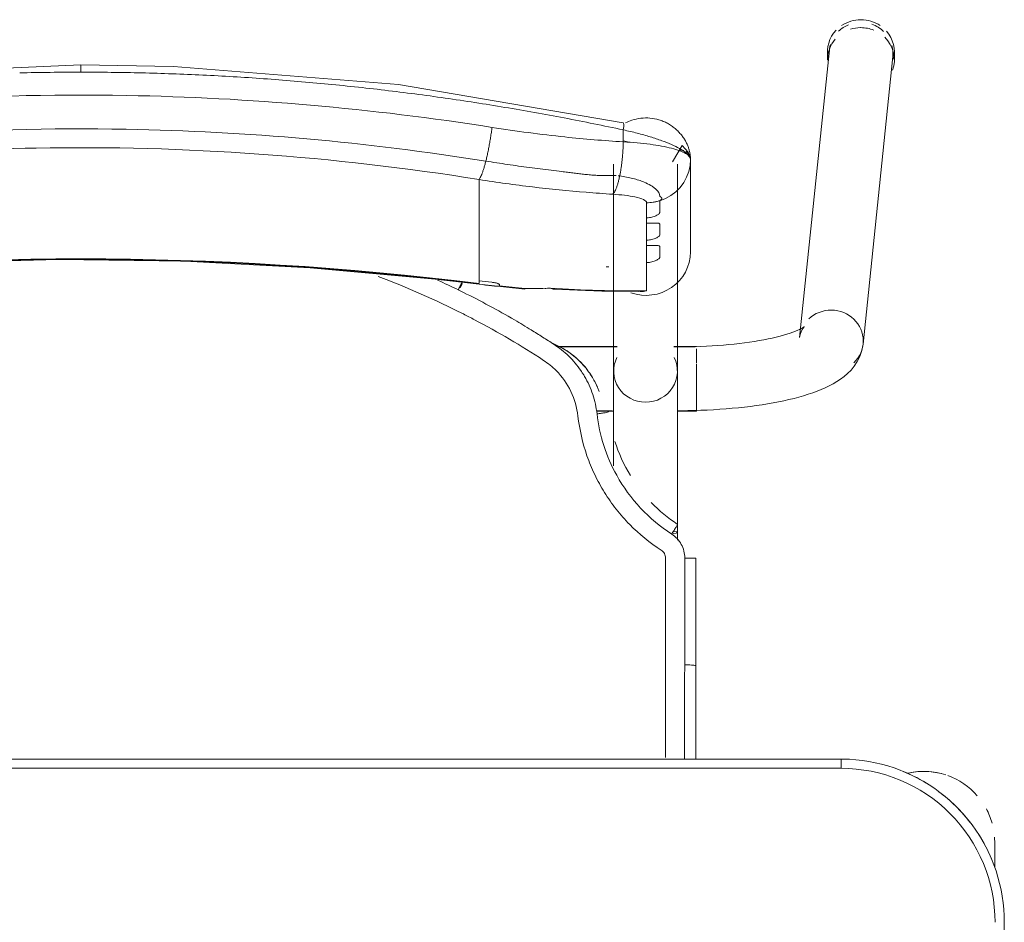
# Model space of a CAD drawing. Header units: metres. Extents: x 3 to 43.5, y -74 to -48.5.
# Tile 83 of 209: x 38.931 to 39.25, y -58.63 to -58.337. Entities that reach past the tile are written whole.
import ezdxf

# ---------------------------------------------------------------- set-up
doc = ezdxf.new("R2010")
doc.units = ezdxf.units.M
doc.layers.add('I-FURN', color=7, linetype='Continuous', lineweight=18)

# ---------------------------------------------------------------- blocks, each defined once
blk = doc.blocks.new('ConjuntoParaAlunoTamanho6 - CJA06_ConjuntoParaAlunoTamanho6-V31-1PAV - FRIGORÍFICA')
at = {"layer": 'I-FURN', "color": 253, "true_color": 0xaaaaaa}
for p, q in [((0.2432124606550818, 0.2952560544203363), (0.2335379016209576, 0.2018170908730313)), ((0.2425404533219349, 0.2945585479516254), (0.2425404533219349, 0.2919703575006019)), ((0.2643023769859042, 0.2919703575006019), (0.2643023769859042, 0.2945585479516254)), ((0.2541278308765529, 0.1996852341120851), (0.2638023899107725, 0.2931241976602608)), ((0.1981000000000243, 0.2296403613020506), (0.1981000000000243, 0.2596939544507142)), ((0.1731500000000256, 0.2581242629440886), (0.1731500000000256, 0.1909687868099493)), ((0.1938500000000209, 0.1909687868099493), (0.1938500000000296, 0.2581242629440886)), ((0.1968477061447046, 0.2539495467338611), (0.1975389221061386, 0.2558006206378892)), ((0.1294314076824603, 0.243802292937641), (0.1294314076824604, 0.2531737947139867)), ((0.1745693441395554, 0.2544094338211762), (0.1751254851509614, 0.254353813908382)), ((0.1958994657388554, 0.2522107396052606), (0.1968476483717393, 0.2539494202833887)), ((0.1947122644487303, 0.2506185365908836), (0.1958994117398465, 0.2522106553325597)), ((0.1294314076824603, 0.2421389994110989), (0.1294314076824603, 0.243802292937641)), ((0.1294314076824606, 0.2421389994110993), (0.1294314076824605, 0.2365253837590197)), ((0.1838599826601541, 0.2390378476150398), (0.1838599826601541, 0.2407252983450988)), ((0.1294314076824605, 0.2365253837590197), (0.1294314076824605, 0.2348620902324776)), ((0.1294314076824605, 0.2348620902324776), (0.1294314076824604, 0.2292484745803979)), ((0.183859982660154, 0.231760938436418), (0.183859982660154, 0.233448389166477)), ((0.1294314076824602, 0.2275851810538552), (0.1294314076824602, 0.2292484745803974)), ((0.1294314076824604, 0.2275851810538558), (0.1294314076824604, 0.2219715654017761)), ((0.1838599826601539, 0.2170112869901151), (0.1838599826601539, 0.2261714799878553)), ((0.1294314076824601, 0.2203082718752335), (0.1294314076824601, 0.2219715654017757)), ((0.1294586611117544, 0.21915246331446), (0.1443419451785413, 0.2175731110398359)), ((0.179439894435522, 0.2168937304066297), (0.1817272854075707, 0.2167811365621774)), ((0.1742864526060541, 0.1989367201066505), (0.1547360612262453, 0.1989367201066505)), ((0.1742893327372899, 0.1987867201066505), (0.154942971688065, 0.1987867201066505)), ((0.1938500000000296, 0.1987867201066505), (0.1927106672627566, 0.1987867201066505)), ((0.2000000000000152, 0.1989367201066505), (0.1927135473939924, 0.1989367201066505)), ((0.1938500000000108, 0.1984502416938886), (0.1938500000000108, 0.1987867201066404)), ((0.1938500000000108, 0.1976441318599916), (0.1938500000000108, 0.1984502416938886)), ((0.200000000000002, 0.1936447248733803), (0.2000000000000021, 0.1981376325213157)), ((0.1938500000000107, 0.1916047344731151), (0.1938500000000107, 0.1936664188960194)), ((0.200000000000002, 0.1857279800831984), (0.200000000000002, 0.1932751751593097)), ((0.1938500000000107, 0.1858191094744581), (0.1938500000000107, 0.1868796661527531)), ((0.1938500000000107, 0.1837095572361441), (0.1938500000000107, 0.1858191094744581)), ((0.200000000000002, 0.17793672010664), (0.200000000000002, 0.1856002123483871)), ((0.1938500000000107, 0.1780867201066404), (0.1938500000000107, 0.1795051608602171)), ((0.1675711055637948, 0.1780867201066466), (0.1726767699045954, 0.1780867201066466)), ((0.1675962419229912, 0.177936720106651), (0.1732320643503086, 0.177936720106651)), ((0.1937679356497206, 0.177936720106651), (0.2000000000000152, 0.177936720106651)), ((0.1938500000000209, 0.1360373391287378), (0.1938500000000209, 0.138573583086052)), ((0.199825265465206, 0.1302070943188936), (0.199824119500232, 0.09530095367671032)), ((0.1998165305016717, 0.06496651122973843), (0.1998241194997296, 0.09530105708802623)), ((0.2470000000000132, 0.06496651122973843), (-0.2469999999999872, 0.06496651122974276)), ((0.2470000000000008, 0.06496651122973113), (-0.2469999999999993, 0.06496651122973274)), ((0.2470000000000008, 0.06496651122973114), (0.2470000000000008, 0.06196651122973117)), ((0.2968749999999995, 0.03797151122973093), (0.2968749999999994, 0.02961464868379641)), ((0.2968749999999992, 0.03299232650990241), (0.2968749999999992, 0.03797151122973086)), ((0.3000000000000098, -0.332033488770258), (0.3000000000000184, 0.01196651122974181))]:
    blk.add_line(p, q, dxfattribs=at)
at = {"layer": 'I-FURN', "color": 253, "true_color": 0xaaaaaa, "flags": 128}
for points in [[(0.0001000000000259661, 0.290399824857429), (-0.07266958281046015, 0.2872143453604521), (-0.1448601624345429, 0.2777017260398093), (-0.1760326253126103, 0.2716064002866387)], [(0.1762326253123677, 0.2716064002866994), (0.1033140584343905, 0.2839819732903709), (0.03017500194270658, 0.2898535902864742), (0.0001000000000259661, 0.290399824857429)], [(0.1762658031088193, 0.2654018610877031), (0.1762658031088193, 0.2663721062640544), (0.1762658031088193, 0.2673423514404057), (0.1762658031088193, 0.268312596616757), (0.1762658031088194, 0.2692828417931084)], [(0.1980999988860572, 0.2597125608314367), (0.1979173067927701, 0.2609157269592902), (0.1973888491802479, 0.26208319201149), (0.195395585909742, 0.2642028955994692), (0.1922691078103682, 0.2589586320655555)], [(0.19753892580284, 0.2558006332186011), (0.1979587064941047, 0.2577280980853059), (0.1981000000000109, 0.2596939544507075)], [(0.1980999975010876, 0.2597116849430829), (0.1980999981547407, 0.2521977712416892), (0.1980999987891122, 0.2446838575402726)], [(0.1981000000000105, 0.2296403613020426), (0.1981000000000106, 0.2371537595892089), (0.1981000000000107, 0.2446671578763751), (0.1981000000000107, 0.2521805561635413), (0.1981000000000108, 0.2596939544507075)], [(0.1917187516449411, 0.2479946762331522), (0.1933094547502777, 0.2492039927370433), (0.1947121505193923, 0.2506184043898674)], [(0.1881000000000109, 0.2462822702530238), (0.1881000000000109, 0.2453180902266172), (0.1881000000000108, 0.2443539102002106), (0.1881000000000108, 0.243389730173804), (0.1881000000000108, 0.2424255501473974)], [(0.1881002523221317, 0.246282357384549), (0.1899707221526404, 0.2470146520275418), (0.1917187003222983, 0.247994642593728)], [(0.1838599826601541, 0.2407252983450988), (0.1838599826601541, 0.241946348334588), (0.1838599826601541, 0.2431673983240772), (0.1838599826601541, 0.2443884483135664), (0.1838599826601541, 0.2456094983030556)], [(0.183859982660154, 0.233448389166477), (0.183859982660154, 0.2348457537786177), (0.183859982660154, 0.2362431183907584), (0.1838599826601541, 0.2376404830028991), (0.1838599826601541, 0.2390378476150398)], [(0.1881000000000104, 0.2386831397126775), (0.1881000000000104, 0.237799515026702), (0.1881000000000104, 0.2369158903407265), (0.1881000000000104, 0.236032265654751), (0.1881000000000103, 0.2351486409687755)], [(0.1838599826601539, 0.2261714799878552), (0.183859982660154, 0.2275688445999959), (0.183859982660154, 0.2289662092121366), (0.183859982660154, 0.2303635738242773), (0.183859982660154, 0.231760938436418)], [(0.1881000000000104, 0.2314062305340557), (0.1881000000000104, 0.2305226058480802), (0.1881000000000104, 0.2296389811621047), (0.1881000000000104, 0.2287553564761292), (0.1881000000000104, 0.2278717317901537)], [(-0.1292586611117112, 0.2191524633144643), (-0.08865069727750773, 0.2234198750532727), (-0.04790057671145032, 0.2260954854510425), (-0.007073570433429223, 0.2271749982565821), (0.03376492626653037, 0.2266566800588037), (0.07454949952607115, 0.2245413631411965), (0.1152148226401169, 0.2208324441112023), (0.1294586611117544, 0.21915246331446)], [(0.1294314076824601, 0.2193726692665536), (0.1294314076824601, 0.2196065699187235), (0.1294314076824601, 0.2198404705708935), (0.1294314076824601, 0.2200743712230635), (0.1294314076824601, 0.2203082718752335)], [(0.1361000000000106, 0.2190117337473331), (0.1361000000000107, 0.2189337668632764), (0.1361000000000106, 0.2188557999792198), (0.1361000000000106, 0.2187778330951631), (0.1361000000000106, 0.2186998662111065)], [(0.153505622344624, 0.2176050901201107), (0.1692793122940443, 0.2168976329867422), (0.181309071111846, 0.2167731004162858)], [(0.1817272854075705, 0.2167811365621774), (0.1827926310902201, 0.2168569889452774), (0.1838599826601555, 0.217011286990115)], [(0.2350704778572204, 0.205361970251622), (0.2350077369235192, 0.2053133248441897), (0.2348200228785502, 0.2051835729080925), (0.2345106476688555, 0.2049931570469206), (0.2340848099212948, 0.2047580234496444), (0.2335484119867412, 0.2044905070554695), (0.2329074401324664, 0.2042001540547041), (0.2321676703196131, 0.2038943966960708), (0.231334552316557, 0.2035790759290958), (0.2304131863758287, 0.2032588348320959), (0.2294083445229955, 0.2029374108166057), (0.2283245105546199, 0.2026178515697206), (0.227165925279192, 0.2023026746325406), (0.2259366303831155, 0.2019939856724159), (0.2246405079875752, 0.2016935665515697), (0.2232813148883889, 0.2014029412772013), (0.2218627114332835, 0.201123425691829), (0.2203882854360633, 0.2008561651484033), (0.2188615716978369, 0.2006021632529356), (0.2172860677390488, 0.200362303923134), (0.2156652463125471, 0.2001373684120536), (0.2140025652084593, 0.1999280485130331), (0.2123014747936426, 0.1997349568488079), (0.2105654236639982, 0.1995586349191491), (0.2087978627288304, 0.1993995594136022), (0.2070022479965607, 0.199258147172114), (0.2051820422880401, 0.1991347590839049), (0.2033407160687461, 0.1990297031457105), (0.2014817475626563, 0.1989432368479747), (0.1996086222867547, 0.1988755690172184), (0.1977248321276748, 0.1988268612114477), (0.1958338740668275, 0.1987972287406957), (0.1939392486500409, 0.1987867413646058), (0.1938500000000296, 0.1987867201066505)], [(0.233537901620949, 0.2018170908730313), (0.2337286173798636, 0.2028696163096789), (0.2340307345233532, 0.203761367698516), (0.2343720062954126, 0.2044473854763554), (0.2346851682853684, 0.2049236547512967), (0.2349211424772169, 0.205211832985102), (0.2350504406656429, 0.2053439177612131), (0.2350704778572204, 0.205361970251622)], [(0.2541278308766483, 0.1996852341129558), (0.2537524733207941, 0.1976222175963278), (0.2531060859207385, 0.1957226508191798), (0.25226146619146, 0.1940331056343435), (0.2512866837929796, 0.1925592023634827), (0.2502318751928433, 0.1912808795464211), (0.2491278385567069, 0.1901677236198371), (0.2479903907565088, 0.1891887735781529), (0.2468256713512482, 0.1883170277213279), (0.2456343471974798, 0.1875306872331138), (0.2444143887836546, 0.186812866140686), (0.2431627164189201, 0.1861507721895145), (0.2418761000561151, 0.1855348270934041), (0.2405516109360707, 0.184957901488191), (0.2391868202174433, 0.1844147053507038), (0.2377798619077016, 0.1839013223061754), (0.2363294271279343, 0.183414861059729), (0.234834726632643, 0.1829531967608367), (0.2332954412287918, 0.182514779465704), (0.2317116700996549, 0.1820984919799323), (0.2300838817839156, 0.1817035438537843), (0.2284128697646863, 0.1813293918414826), (0.2266997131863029, 0.1809756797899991), (0.224945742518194, 0.180642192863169), (0.2231525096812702, 0.180328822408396), (0.2213217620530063, 0.1800355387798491), (0.2194554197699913, 0.1797623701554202), (0.217555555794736, 0.1795093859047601), (0.215624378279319, 0.1792766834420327), (0.2136642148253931, 0.1790643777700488), (0.2116774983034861, 0.1788725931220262), (0.209666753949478, 0.1787014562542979), (0.2076345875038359, 0.1785510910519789), (0.2055836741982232, 0.178421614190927), (0.2035167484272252, 0.1783131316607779), (0.2014365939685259, 0.178225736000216), (0.1993460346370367, 0.1781595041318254), (0.1972479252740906, 0.1781144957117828), (0.1951451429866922, 0.1780907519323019), (0.1938500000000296, 0.1780867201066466)], [(0.1731500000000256, 0.1601508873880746), (0.1731500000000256, 0.1620004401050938), (0.1731500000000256, 0.1638180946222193), (0.1731500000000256, 0.1656009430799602), (0.1731500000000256, 0.1673461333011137), (0.1731500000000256, 0.1690508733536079), (0.1731500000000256, 0.170712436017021), (0.1731500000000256, 0.1723281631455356), (0.1731500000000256, 0.1738954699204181), (0.1731500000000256, 0.1754118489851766), (0.1731500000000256, 0.1768748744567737), (0.1731500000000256, 0.1782822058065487), (0.1731500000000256, 0.1796315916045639), (0.1731500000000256, 0.1809208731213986), (0.1731500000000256, 0.1821479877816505), (0.1731500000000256, 0.1833109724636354), (0.1731500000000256, 0.1844079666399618), (0.1731500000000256, 0.185437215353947), (0.1731500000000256, 0.1863970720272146), (0.1731500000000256, 0.1872860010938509), (0.1731500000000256, 0.188102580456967), (0.1731500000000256, 0.1888455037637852), (0.1731500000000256, 0.1895135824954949), (0.1731500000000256, 0.1901057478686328), (0.1731500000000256, 0.1906210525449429), (0.1731500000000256, 0.1909687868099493)], [(0.1938500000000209, 0.1909687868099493), (0.1938500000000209, 0.1905139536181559), (0.1938500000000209, 0.1899816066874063), (0.1938500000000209, 0.1893725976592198), (0.1938500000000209, 0.1886879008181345), (0.1938500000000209, 0.1879286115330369), (0.1938500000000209, 0.1870959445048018), (0.1938500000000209, 0.1861912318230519), (0.1938500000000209, 0.1852159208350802), (0.1938500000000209, 0.1841715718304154), (0.1938500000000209, 0.1830598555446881), (0.1938500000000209, 0.1818825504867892), (0.1938500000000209, 0.1806415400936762), (0.1938500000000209, 0.1793388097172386), (0.1938500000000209, 0.1779764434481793), (0.1938500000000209, 0.1765566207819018), (0.1938500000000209, 0.1750816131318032), (0.1938500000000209, 0.1735537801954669), (0.1938500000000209, 0.1719755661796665), (0.1938500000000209, 0.1703494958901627), (0.1938500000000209, 0.1686781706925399), (0.1938500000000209, 0.1669642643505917), (0.1938500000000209, 0.1652105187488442), (0.1938500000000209, 0.163419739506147), (0.1938500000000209, 0.1615947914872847), (0.1938500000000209, 0.1597385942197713), (0.1938500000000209, 0.1578541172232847), (0.1938500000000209, 0.155944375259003), (0.1938500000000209, 0.1540124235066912), (0.1938500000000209, 0.1520613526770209), (0.1938500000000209, 0.1500942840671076), (0.1938500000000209, 0.1481143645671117), (0.1938500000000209, 0.1461247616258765), (0.1938500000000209, 0.1441286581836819), (0.1938500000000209, 0.1421292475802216), (0.1938500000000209, 0.1401297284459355), (0.1938500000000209, 0.138573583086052)], [(0.168410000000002, 0.1843247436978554), (0.168410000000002, 0.184339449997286), (0.168410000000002, 0.1843541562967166), (0.168410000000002, 0.1843688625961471), (0.168410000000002, 0.1843835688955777)], [(0.1962270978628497, 0.1302521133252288), (0.19622673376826, 0.126394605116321), (0.1962264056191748, 0.1225375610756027), (0.1962261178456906, 0.1186811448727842), (0.1962258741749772, 0.1148255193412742), (0.1962256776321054, 0.1109708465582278), (0.1962255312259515, 0.1071172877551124), (0.196225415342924, 0.1032650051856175), (0.1962252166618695, 0.0994141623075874), (0.1962252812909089, 0.09556492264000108)], [(0.3000000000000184, 0.01196651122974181), (0.299957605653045, 0.01408594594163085), (0.2998304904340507, 0.01620199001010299), (0.2996188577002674, 0.01831125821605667), (0.299323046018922, 0.02041037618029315), (0.2989435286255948, 0.0224959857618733), (0.2984809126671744, 0.02456475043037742), (0.2979359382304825, 0.02661336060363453), (0.2973094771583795, 0.02863853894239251), (0.2966025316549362, 0.03063704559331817), (0.2958162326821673, 0.0326056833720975), (0.2949518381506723, 0.03454130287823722), (0.2940107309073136, 0.03644080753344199), (0.2929944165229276, 0.03830115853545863), (0.291904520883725, 0.04011937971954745), (0.2907427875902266, 0.04189256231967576), (0.2895110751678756, 0.0436178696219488), (0.2882113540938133, 0.04529254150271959), (0.2868457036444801, 0.04691389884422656), (0.2854163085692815, 0.04847934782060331), (0.2839254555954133, 0.04998638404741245), (0.2823755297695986, 0.05143259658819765), (0.2807690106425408, 0.0528156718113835), (0.2791084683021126, 0.05413339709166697), (0.2773965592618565, 0.05538366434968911), (0.2756360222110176, 0.05656447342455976), (0.2738296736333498, 0.05767393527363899), (0.2719804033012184, 0.05871027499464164), (0.2700911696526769, 0.05967183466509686), (0.2681649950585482, 0.06055707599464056), (0.2662049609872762, 0.0613645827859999), (0.264214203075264, 0.06209306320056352), (0.2621959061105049, 0.06274135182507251), (0.2601532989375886, 0.06330841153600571), (0.2580896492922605, 0.06379333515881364), (0.256008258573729, 0.0641953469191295), (0.2539124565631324, 0.06451380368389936), (0.2518055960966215, 0.06474819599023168), (0.2496910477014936, 0.06489814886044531), (0.2475721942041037, 0.06496342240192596), (0.2470000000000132, 0.06496651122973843)], [(0.2469999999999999, 0.0619665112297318), (0.1234999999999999, 0.0619665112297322), (-1.453485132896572e-16, 0.06196651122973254), (-0.1235000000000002, 0.06196651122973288), (-0.2470000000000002, 0.06196651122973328)], [(-0.2469999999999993, 0.06196651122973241), (-0.1234999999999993, 0.0619665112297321), (7.44471151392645e-16, 0.06196651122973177), (0.1235000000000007, 0.06196651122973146), (0.2470000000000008, 0.06196651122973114)], [(0.2968750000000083, 0.03000167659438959), (0.2968750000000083, 0.030570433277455), (0.2968750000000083, 0.03112383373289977), (0.2968750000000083, 0.03166099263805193), (0.2968750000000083, 0.03218105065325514), (0.2968750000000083, 0.03268317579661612), (0.2968750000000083, 0.03316656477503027), (0.2968750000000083, 0.03363044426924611), (0.2968750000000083, 0.03407407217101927), (0.2968750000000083, 0.0344967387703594), (0.2968750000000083, 0.03489776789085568), (0.2968750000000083, 0.03527651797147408), (0.2968750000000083, 0.03563238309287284), (0.2968750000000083, 0.03596479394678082), (0.2968750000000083, 0.03627321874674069), (0.2968750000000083, 0.03655716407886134), (0.2968750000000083, 0.03681617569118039), (0.2968750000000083, 0.03704983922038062), (0.2968750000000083, 0.03725778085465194), (0.2968750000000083, 0.03743966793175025), (0.2968750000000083, 0.03759520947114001), (0.2968750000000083, 0.03772415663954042), (0.2968750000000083, 0.03782630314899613), (0.2968750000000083, 0.03790148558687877), (0.2968750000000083, 0.03794958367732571), (0.2968750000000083, 0.0379705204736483)]]:
    blk.add_lwpolyline(points, dxfattribs=at)
at = {"layer": 'I-FURN', "color": 253, "true_color": 0xaaaaaa}
for centre, radius, start, end in [((0.2469999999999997, 0.01196651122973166), 0.05000000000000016, 359.9999999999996, 89.9999999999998), ((0.2470000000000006, 0.01196651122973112), 0.05000000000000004, 1.399444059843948e-13, 90.00000000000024), ((0.2470000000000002, 0.01196651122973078), 0.05300000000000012, 57.30006590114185, 67.50000000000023), ((0.2470000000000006, 0.01196651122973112), 0.05300000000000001, 57.3000659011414, 67.49999999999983), ((0.2738749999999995, 0.03797151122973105), 0.02300000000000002, 75.53308433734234, 103.1031885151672), ((0.2738749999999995, 0.03797151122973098), 0.02299999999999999, 71.99999999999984, 102.5792801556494), ((0.2738749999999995, 0.03797151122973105), 0.02299999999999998, 41.01943934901, 70.30682625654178), ((0.2470000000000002, 0.01196651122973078), 0.0530000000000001, 37.84425002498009, 53.14964399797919), ((0.2470000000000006, 0.01196651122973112), 0.05299999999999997, 37.84425002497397, 53.14964399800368), ((0.2738749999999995, 0.03797151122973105), 0.02299999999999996, 15.73052841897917, 28.05060290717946), ((0.2470000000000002, 0.01196651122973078), 0.05300000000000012, 22.50000000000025, 32.69993391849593), ((0.2470000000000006, 0.01196651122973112), 0.053, 22.49999999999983, 32.69993391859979), ((0.2738749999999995, 0.03797151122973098), 0.02300000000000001, 359.9999999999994, 4.009148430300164)]:
    blk.add_arc(centre, radius, start, end, dxfattribs=at)
for centre, major_axis, ratio, start_param, end_param in [((0.2534214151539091, 0.2945585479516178), (0.01088096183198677, 0), 0.9659258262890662, 1.570796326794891, 2.182165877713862), ((0.2534214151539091, 0.2945585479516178), (-0.01088096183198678, 5.623562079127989e-17), 0.9659258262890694, 4.098127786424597, 4.71238898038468), ((0.2534214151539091, 0.2945585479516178), (0.01088096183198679, 0), 0.9659258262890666, 2.404321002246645, 3.312013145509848), ((0.253507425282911, 0.2941901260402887), (-0.01029496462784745, 0.001065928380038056), 0.967158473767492, 5.223080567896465, 5.597592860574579), ((0.2534214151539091, 0.2919703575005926), (0.0108809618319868, 0), 0.9659258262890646, 1.581693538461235, 1.883969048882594), ((0.2534214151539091, 0.2919703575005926), (0.01088096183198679, 0), 0.9659258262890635, 1.176355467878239, 1.570796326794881), ((0.253507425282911, 0.2941901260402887), (-0.01029496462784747, 0.001065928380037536), 0.9671584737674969, 4.026796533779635, 4.467460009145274), ((0.2534214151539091, 0.2945585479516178), (0.0108809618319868, 0), 0.9659258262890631, 6.05827369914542, 6.985955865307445), ((0.2534214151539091, 0.2919703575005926), (0.01088096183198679, 0), 0.9659258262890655, 2.446266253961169, 3.141592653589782), ((0.2534214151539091, 0.2919703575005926), (0.0108809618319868, 0), 0.9659258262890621, 5.959866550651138, 7.06260919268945), ((0.253507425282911, 0.2941901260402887), (-0.01029496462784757, 0.001065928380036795), 0.9671584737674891, 6.102342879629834, 6.38299102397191), ((0.253507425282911, 0.2941901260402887), (-0.01029496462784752, 0.00106592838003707), 0.9671584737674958, 3.141592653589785, 3.502974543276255), ((9.999999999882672e-05, -0.7715866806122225), (1.021100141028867, 0), 0.9781476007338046, 1.44377104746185, 1.697821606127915), ((9.999999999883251e-05, -0.7711708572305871), (1.0208981, 0), 0.9781476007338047, 1.443771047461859, 1.697821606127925), ((0.1837000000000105, 0.2296403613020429), (0.0144, 0), 0.9781476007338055, 4.362104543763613, 6.28318530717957), ((0.1794715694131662, 0.6012766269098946), (0.3849999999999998, 0), 0.9781476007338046, 4.689765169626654, 4.691851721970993), ((0.1794715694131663, 0.6035636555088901), (0.3949999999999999, 0), 0.9781476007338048, 4.585363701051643, 4.595995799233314), ((0.1794715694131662, 0.6022122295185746), (0.3947979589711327, 0), 0.9781476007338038, 4.585363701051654, 4.595935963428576), ((0.1794715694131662, 0.6026280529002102), (0.3949999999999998, 0), 0.9781476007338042, 4.602237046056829, 4.623286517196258), ((0.1452124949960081, 0.227535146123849), (0.0008705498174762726, 0.009962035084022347), 0.01850094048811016, 2.932960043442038, 3.325659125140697), ((0.1794715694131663, 0.6033557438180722), (0.3949999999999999, 0), 0.9781476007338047, 4.644485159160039, 4.723499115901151), ((0.2438328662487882, 0.2007511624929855), (-0.01029496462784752, 0.001065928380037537), 0.9671584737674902, 4.812194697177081, 5.597592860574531), ((0.2438328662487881, 0.2007511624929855), (-0.01029496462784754, 0.001065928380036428), 0.967158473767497, 3.241398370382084, 4.812194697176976), ((0.2438328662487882, 0.2007511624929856), (-0.01029496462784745, 0.001065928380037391), 0.9671584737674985, 2.456000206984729, 3.241398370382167), ((0.1835000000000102, 0.1909687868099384), (0.01035, 0), 0.9781476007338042, 2.686586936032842, 4.712388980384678), ((0.1835000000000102, 0.1909687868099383), (0.01035000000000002, 0), 0.9781476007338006, 4.712388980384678, 6.738191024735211), ((0.1835000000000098, 0.1385735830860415), (0.01034999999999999, 0), 0.06975647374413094, 5.75958653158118, 6.776353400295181)]:
    blk.add_ellipse(centre, major_axis=major_axis, ratio=ratio, start_param=start_param, end_param=end_param, dxfattribs=at)
for points in [[(0.0001000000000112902, 0.2880248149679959), (-0.006508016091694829, 0.288024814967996), (-0.01311637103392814, 0.2879458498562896), (-0.01972184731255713, 0.2877884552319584)], [(0.0001000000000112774, 0.2903571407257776), (0.0001000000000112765, 0.2902912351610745), (0.0001000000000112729, 0.2900051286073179), (0.0001000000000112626, 0.2891558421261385), (0.0001000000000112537, 0.2884139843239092), (0.0001000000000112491, 0.2880248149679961)], [(0.01992242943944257, 0.287788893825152), (0.01331661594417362, 0.287946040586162), (0.006708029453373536, 0.2880248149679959), (0.0001000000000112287, 0.288024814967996)], [(0.03972822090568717, 0.287082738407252), (0.03313130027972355, 0.2873962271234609), (0.026528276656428, 0.2876317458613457), (0.01992248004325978, 0.2877888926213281)], [(0.05949739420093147, 0.285908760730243), (0.05291607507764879, 0.2863777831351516), (0.04632532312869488, 0.2867692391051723), (0.03972846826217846, 0.2870827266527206)], [(0.1183880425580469, 0.2796108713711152), (0.1118923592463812, 0.2805381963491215), (0.1053779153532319, 0.2813908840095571), (0.0988477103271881, 0.2821676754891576)], [(0.1378172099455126, 0.276606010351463), (0.1313620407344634, 0.2776813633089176), (0.1248851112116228, 0.2786833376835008), (0.1183894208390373, 0.2796106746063)], [(0.1571157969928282, 0.2731608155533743), (0.1507070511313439, 0.2743816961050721), (0.1442735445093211, 0.2755304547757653), (0.1378182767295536, 0.2766058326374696)], [(0.1762658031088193, 0.2692828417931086), (0.1699094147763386, 0.2706467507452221), (0.1635252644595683, 0.2719397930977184), (0.1571163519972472, 0.2731607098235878)], [(0.1316375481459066, 0.2591403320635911), (0.1317514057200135, 0.2595920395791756), (0.1319774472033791, 0.2605307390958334), (0.1323069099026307, 0.2620269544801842), (0.1326223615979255, 0.2635911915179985), (0.1329198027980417, 0.2652023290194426), (0.1331950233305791, 0.2668394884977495), (0.1334445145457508, 0.2684805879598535), (0.1335915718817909, 0.2695629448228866), (0.1336597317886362, 0.2700975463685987)], [(0.1762658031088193, 0.2692828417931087), (0.1763289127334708, 0.2696584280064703), (0.1764189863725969, 0.2703746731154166), (0.1764353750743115, 0.2712021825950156), (0.1763587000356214, 0.2714863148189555), (0.1763029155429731, 0.2715564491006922)], [(0.175125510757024, 0.254353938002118), (0.1751984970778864, 0.2547076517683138), (0.175339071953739, 0.2554367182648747), (0.1755320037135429, 0.2565866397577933), (0.1757052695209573, 0.2577841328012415), (0.175857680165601, 0.259019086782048), (0.1759880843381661, 0.2602816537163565), (0.176095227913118, 0.2615619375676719), (0.1761782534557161, 0.2628495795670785), (0.176236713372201, 0.2641342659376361), (0.1762589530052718, 0.2649819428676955), (0.1762658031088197, 0.2654018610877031)], [(0.1981000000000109, 0.2596939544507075), (0.1981000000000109, 0.2603482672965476), (0.1970264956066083, 0.2616503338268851), (0.1923900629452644, 0.2633751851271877), (0.1852348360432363, 0.264697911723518), (0.1793352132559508, 0.265233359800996), (0.1762658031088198, 0.265401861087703)], [(0.1781109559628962, 0.2652801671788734), (0.1775085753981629, 0.2654472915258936), (0.1768999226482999, 0.2656099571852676), (0.1762885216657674, 0.2657672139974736)], [(0.1294314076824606, 0.2531737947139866), (0.1295198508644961, 0.253273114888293), (0.1297044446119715, 0.2535308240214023), (0.1300007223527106, 0.2540876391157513), (0.1303127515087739, 0.2548081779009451), (0.1306367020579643, 0.2556847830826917), (0.1309683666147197, 0.2567044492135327), (0.131303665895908, 0.2578553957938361), (0.1315267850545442, 0.2587009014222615), (0.1316375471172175, 0.2591403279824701)], [(0.1728535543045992, 0.2483980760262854), (0.1729696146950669, 0.2485030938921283), (0.1732027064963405, 0.2487702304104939), (0.1735510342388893, 0.2493354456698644), (0.1738939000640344, 0.250058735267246), (0.174227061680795, 0.2509327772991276), (0.1745466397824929, 0.2519451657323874), (0.1748487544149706, 0.2530845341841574), (0.1750359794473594, 0.2539200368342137), (0.1751255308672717, 0.2543540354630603)], [(0.1838599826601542, 0.2456094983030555), (0.1842192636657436, 0.2456134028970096), (0.1849375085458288, 0.2456477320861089), (0.1860079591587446, 0.2457777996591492), (0.1870655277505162, 0.2459854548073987), (0.1877580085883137, 0.2461749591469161), (0.1881001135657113, 0.246282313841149)], [(0.124341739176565, 0.2095039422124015), (0.115290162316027, 0.2140849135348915), (0.1060704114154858, 0.218143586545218), (0.09665883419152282, 0.2216798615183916)], [(0.1159427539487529, 0.2205001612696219), (0.118208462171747, 0.2194714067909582), (0.120460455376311, 0.2184124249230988), (0.1226981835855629, 0.2173235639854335)], [(0.1226981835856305, 0.2173235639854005), (0.1229127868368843, 0.2177608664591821), (0.1233583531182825, 0.2186550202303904), (0.1237690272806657, 0.2194524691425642), (0.1239499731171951, 0.2197966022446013)], [(0.1239464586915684, 0.2193573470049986), (0.1237666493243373, 0.2189779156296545), (0.1235632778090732, 0.2185567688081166), (0.1233517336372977, 0.2181258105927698)], [(0.1336000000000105, 0.2198095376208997), (0.1337709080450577, 0.2197895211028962), (0.1341016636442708, 0.2197447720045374), (0.1345570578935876, 0.2196652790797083), (0.1349943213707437, 0.2195675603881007), (0.1353772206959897, 0.2194610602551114), (0.1356877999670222, 0.2193475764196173), (0.1359253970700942, 0.219230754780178), (0.1360624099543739, 0.2191208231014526), (0.1360974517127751, 0.2190478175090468), (0.1361000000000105, 0.2190117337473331)], [(0.1361000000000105, 0.2186998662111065), (0.136100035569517, 0.2186828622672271), (0.1360918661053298, 0.2186492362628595), (0.1360665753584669, 0.2186169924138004), (0.1360494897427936, 0.2186013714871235)], [(0.1506432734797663, 0.2178077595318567), (0.1513261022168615, 0.217825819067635), (0.1520019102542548, 0.2178492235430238), (0.15267016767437, 0.2178778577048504)], [(0.1529025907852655, 0.2177601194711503), (0.1533435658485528, 0.2175660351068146), (0.153765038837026, 0.2175504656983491), (0.1541742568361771, 0.2177192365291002)], [(0.1243563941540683, 0.2165087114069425), (0.124080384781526, 0.2166453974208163), (0.1235279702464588, 0.2169178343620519), (0.122974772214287, 0.2171883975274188), (0.1226979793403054, 0.2173232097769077)], [(0.1409843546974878, 0.2075760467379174), (0.1382577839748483, 0.2091620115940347), (0.1327588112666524, 0.2122360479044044), (0.127170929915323, 0.2151169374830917), (0.1243563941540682, 0.2165087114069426)], [(0.127982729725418, 0.2076229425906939), (0.1273791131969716, 0.2079405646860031), (0.1261687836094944, 0.2085716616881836), (0.1249518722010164, 0.2091945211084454), (0.1243417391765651, 0.2095039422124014)], [(0.1503955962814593, 0.1944471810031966), (0.1467277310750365, 0.1968417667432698), (0.139345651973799, 0.2014179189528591), (0.1318066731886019, 0.205611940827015), (0.1279827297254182, 0.2076229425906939)], [(0.1463509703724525, 0.2043213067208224), (0.1454617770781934, 0.2048741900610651), (0.1436780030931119, 0.205969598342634), (0.1418838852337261, 0.2070440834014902), (0.1409843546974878, 0.207576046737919)], [(0.1537794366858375, 0.1996302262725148), (0.152557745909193, 0.2004277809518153), (0.1501008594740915, 0.2020049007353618), (0.1476209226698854, 0.2035451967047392), (0.1463764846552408, 0.2043055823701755)], [(0.1586329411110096, 0.1970969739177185), (0.1570319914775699, 0.1982151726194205), (0.1553072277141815, 0.1991556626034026), (0.1535014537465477, 0.1998979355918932)], [(0.1537415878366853, 0.1997177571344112), (0.1547233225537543, 0.1993071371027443), (0.1557480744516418, 0.1988086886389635), (0.1568013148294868, 0.1981978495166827)], [(0.1624994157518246, 0.1911047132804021), (0.1613359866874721, 0.192802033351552), (0.1586948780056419, 0.1959437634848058), (0.1554966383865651, 0.1985081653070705), (0.1537794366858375, 0.1996302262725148)], [(0.1544771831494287, 0.1911188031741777), (0.1538595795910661, 0.1917419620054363), (0.1525591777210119, 0.1929224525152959), (0.1511359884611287, 0.193963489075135), (0.1503955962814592, 0.1944471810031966)], [(0.1615632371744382, 0.1763592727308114), (0.1612423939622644, 0.179146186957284), (0.1596820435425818, 0.1845386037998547), (0.1564514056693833, 0.1891220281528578), (0.1544771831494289, 0.1911188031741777)], [(0.1637112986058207, 0.1892355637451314), (0.163521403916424, 0.1895535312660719), (0.1631293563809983, 0.1901833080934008), (0.1627133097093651, 0.1907999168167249), (0.1624994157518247, 0.191104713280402)], [(0.1677424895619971, 0.1770639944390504), (0.1674964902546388, 0.1792013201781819), (0.1665590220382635, 0.1834307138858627), (0.164789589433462, 0.1873763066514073), (0.1637112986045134, 0.1892355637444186)], [(0.1650109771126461, 0.1907575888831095), (0.1653668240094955, 0.1902631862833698), (0.1660439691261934, 0.1892504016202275), (0.1669511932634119, 0.1876675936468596), (0.1677473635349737, 0.1860264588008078), (0.16820222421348, 0.1848969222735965), (0.1684100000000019, 0.1843247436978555)], [(0.1714634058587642, 0.1778021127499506), (0.1714682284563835, 0.1777616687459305), (0.1712817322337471, 0.177658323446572), (0.1704566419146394, 0.1774597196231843), (0.1692131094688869, 0.1772481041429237), (0.1682328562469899, 0.1771200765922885), (0.1677424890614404, 0.1770642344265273)], [(0.178597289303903, 0.1570264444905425), (0.176477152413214, 0.1605040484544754), (0.1747809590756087, 0.1642408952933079), (0.1735453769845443, 0.1681181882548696)], [(0.1939136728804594, 0.1411945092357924), (0.1908365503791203, 0.143207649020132), (0.1879501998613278, 0.1455989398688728), (0.1853711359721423, 0.1482650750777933)], [(0.1919863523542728, 0.1380495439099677), (0.1922544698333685, 0.1384598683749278), (0.1927841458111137, 0.1392806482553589), (0.1934388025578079, 0.1403259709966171), (0.1938540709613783, 0.1410265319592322), (0.1939293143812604, 0.1411928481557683), (0.1939136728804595, 0.1411945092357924)], [(0.1962270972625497, 0.1302521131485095), (0.1962244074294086, 0.1310361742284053), (0.196036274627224, 0.1325521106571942), (0.1951915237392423, 0.1347279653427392), (0.1938272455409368, 0.1366302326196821), (0.1926490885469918, 0.137618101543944), (0.1919863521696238, 0.1380501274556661)], [(0.1900014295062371, 0.1302474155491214), (0.1900004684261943, 0.1305019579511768), (0.1899391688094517, 0.1309935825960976), (0.1896635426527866, 0.1316979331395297), (0.189220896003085, 0.132311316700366), (0.1888417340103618, 0.132628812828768), (0.1886288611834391, 0.1327672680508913)], [(0.1900013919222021, 0.09555402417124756), (0.190001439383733, 0.09868370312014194), (0.1900013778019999, 0.1048192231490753), (0.1900014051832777, 0.1131431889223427), (0.1900014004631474, 0.1217255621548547), (0.1900014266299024, 0.1274031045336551), (0.190001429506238, 0.1302474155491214)], [(0.1998210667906, 0.1302049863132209), (0.1998445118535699, 0.1302108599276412), (0.1996945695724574, 0.130222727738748), (0.1989137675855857, 0.1302381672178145), (0.1976969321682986, 0.1302488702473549), (0.1967197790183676, 0.1302517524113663), (0.1962270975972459, 0.1302520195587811)], [(0.1998187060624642, 0.1302043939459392), (0.1998185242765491, 0.1272925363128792), (0.1998182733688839, 0.1243806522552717), (0.1998180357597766, 0.1214692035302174)], [(0.1998198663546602, 0.09528842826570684), (0.1998196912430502, 0.1010983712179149), (0.1998194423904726, 0.1127324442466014), (0.199820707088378, 0.1243808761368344), (0.1998210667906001, 0.1302049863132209)], [(0.1998174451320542, 0.1127339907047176), (0.199817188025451, 0.1069128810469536), (0.1998173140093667, 0.1010953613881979), (0.1998174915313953, 0.09528493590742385)], [(0.1962252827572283, 0.0955648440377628), (0.1966195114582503, 0.0955637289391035), (0.197011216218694, 0.09555819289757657), (0.1973810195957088, 0.09554851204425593)], [(0.1973810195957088, 0.09554851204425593), (0.1977508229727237, 0.09553883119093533), (0.1980987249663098, 0.095525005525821), (0.1984075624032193, 0.09550772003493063)], [(0.1998241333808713, 0.09530095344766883), (0.1998241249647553, 0.0952967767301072), (0.1998227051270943, 0.09529260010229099), (0.1998198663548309, 0.09528842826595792)], [(0.1998200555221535, 0.06496652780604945), (0.1998200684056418, 0.075073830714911), (0.1998199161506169, 0.08518111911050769), (0.199819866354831, 0.09528842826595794)], [(0.1998176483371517, 0.07533813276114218), (0.1998176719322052, 0.07188093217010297), (0.1998176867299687, 0.0684237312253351), (0.199817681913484, 0.06496652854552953)]]:
    blk.add_open_spline(points, degree=3, dxfattribs=at)
for points, knots in [([(0.09884629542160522, 0.2821678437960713), (0.09231561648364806, 0.2829446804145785), (0.07922292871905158, 0.284346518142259), (0.06607919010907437, 0.2854396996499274), (0.05949798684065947, 0.2859087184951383)], [-0.5555555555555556, -0.5555555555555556, -0.5555555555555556, -0.5555555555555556, -0.4444444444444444, -0.3333366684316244, -0.3333366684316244, -0.3333366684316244, -0.3333366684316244]), ([(-0.1334597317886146, 0.2700975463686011), (-0.0847039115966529, 0.2777950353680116), (0.005190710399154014, 0.2841531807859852), (0.09465608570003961, 0.2762553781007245), (0.1336597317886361, 0.2700975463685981)], [-1, -1, -1, -1, -0.4444444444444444, 0, 0, 0, 0]), ([(0.176985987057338, 0.2715293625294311), (0.1776537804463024, 0.271873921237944), (0.1792654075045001, 0.2725544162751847), (0.1819571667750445, 0.2731539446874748), (0.1849590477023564, 0.2732031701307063), (0.1874098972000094, 0.2727407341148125), (0.1890477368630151, 0.2721641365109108), (0.1899555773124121, 0.271763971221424), (0.1906190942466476, 0.2714305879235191), (0.1912702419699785, 0.2710585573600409), (0.1921219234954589, 0.2705073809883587), (0.1931349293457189, 0.2697297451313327), (0.1942280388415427, 0.268695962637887), (0.1951608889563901, 0.2676305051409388), (0.1959446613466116, 0.2665608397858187), (0.1966003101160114, 0.2654700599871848), (0.1971213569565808, 0.2643906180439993), (0.1975150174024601, 0.2633435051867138), (0.1977954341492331, 0.2623445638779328), (0.1980407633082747, 0.2610829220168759), (0.1980992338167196, 0.2602308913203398), (0.1980999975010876, 0.2597116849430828)], [0.3275759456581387, 0.3275759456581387, 0.3275759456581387, 0.3275759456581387, 0.375, 0.4375, 0.5, 0.5625, 0.59375, 0.609375, 0.625, 0.640625, 0.65625, 0.6875, 0.71875, 0.75, 0.78125, 0.8125, 0.84375, 0.875, 0.90625, 0.9375, 1, 1, 1, 1]), ([(-0.1314375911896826, 0.2591405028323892), (-0.0834284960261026, 0.2668293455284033), (0.005115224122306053, 0.2731845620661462), (0.09323131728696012, 0.2652914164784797), (0.1316375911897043, 0.2591405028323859)], [-1, -1, -1, -1, -0.4444444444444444, 0, 0, 0, 0]), ([(0.1336597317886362, 0.2700975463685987), (0.1415528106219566, 0.2688514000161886), (0.155777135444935, 0.2669874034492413), (0.1699719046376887, 0.2657985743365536), (0.1762658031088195, 0.2654018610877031)], [-1, -1, -1, -1, -0.4444444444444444, 0, 0, 0, 0]), ([(0.1762658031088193, 0.2692828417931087), (0.1778018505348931, 0.2689533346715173), (0.1808409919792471, 0.2682343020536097), (0.1851045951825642, 0.267035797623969), (0.1888538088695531, 0.2657760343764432), (0.1930172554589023, 0.2641128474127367), (0.1970774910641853, 0.2618686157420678), (0.198099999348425, 0.260342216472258), (0.1980999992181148, 0.2597116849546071)], [0, 0, 0, 0, 0.125, 0.25, 0.375, 0.5, 0.75, 1, 1, 1, 1]), ([(0.1294314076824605, 0.2531737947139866), (0.08224027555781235, 0.260753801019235), (-0.00483574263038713, 0.2670240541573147), (-0.0914775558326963, 0.2592379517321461), (-0.1292314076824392, 0.2531737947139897)], [-1, -1, -1, -1, -0.4444444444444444, 0, 0, 0, 0]), ([(0.1958851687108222, 0.2625658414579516), (0.1956481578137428, 0.2626327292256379), (0.1951721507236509, 0.2627089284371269), (0.194702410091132, 0.262671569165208), (0.1944798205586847, 0.2626293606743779)], [0.3140408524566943, 0.3140408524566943, 0.3140408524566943, 0.3140408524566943, 0.375, 0.4333513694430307, 0.4333513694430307, 0.4333513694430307, 0.4333513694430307]), ([(0.1980999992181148, 0.2597116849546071), (0.1980996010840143, 0.260236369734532), (0.1978717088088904, 0.2610111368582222), (0.1972346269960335, 0.2618287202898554), (0.1968233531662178, 0.2621375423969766), (0.1966025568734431, 0.2622644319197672)], [0, 0, 0, 0, 0.125, 0.1875, 0.25, 0.25, 0.25, 0.25]), ([(0.1316375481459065, 0.2591403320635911), (0.1339949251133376, 0.2587682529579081), (0.1387087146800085, 0.2580511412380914), (0.145774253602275, 0.2570563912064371), (0.1516557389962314, 0.2562947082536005), (0.1557684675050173, 0.2557982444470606), (0.1581167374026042, 0.2555225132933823), (0.1598777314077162, 0.2553247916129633), (0.1616345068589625, 0.2551123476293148), (0.163388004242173, 0.2548905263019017), (0.1651435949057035, 0.2546919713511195), (0.1669065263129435, 0.2545489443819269), (0.1686772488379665, 0.254466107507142), (0.1710430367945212, 0.2544048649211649), (0.1728237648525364, 0.2544237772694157), (0.1740129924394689, 0.2544652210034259)], [0, 0, 0, 0, 0.1666666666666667, 0.3333333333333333, 0.5, 0.5833333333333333, 0.625, 0.6666666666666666, 0.7083333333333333, 0.75, 0.7916666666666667, 0.8333333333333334, 0.875, 0.9166666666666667, 1, 1, 1, 1]), ([(0.1294314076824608, 0.2531737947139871), (0.1352201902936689, 0.2522542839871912), (0.1468102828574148, 0.250642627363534), (0.1612933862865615, 0.2491934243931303), (0.1699656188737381, 0.248576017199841), (0.1728535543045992, 0.2483980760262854)], [0, 0, 0, 0, 0.4, 0.8, 1, 1, 1, 1]), ([(0.175125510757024, 0.254353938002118), (0.176610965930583, 0.2541414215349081), (0.1794849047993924, 0.2535802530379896), (0.1828421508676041, 0.2524625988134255), (0.1848968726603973, 0.2514475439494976), (0.1860769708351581, 0.2506942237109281), (0.1875352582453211, 0.2495319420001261), (0.1881197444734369, 0.2485382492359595), (0.1880995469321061, 0.2477843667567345)], [0, 0, 0, 0, 0.2, 0.4, 0.55, 0.625, 0.7, 1, 1, 1, 1]), ([(0.1728535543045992, 0.2483980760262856), (0.1755507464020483, 0.2482318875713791), (0.1796609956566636, 0.2477478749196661), (0.1831662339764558, 0.2466767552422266), (0.1838599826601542, 0.2459684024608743), (0.1838599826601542, 0.2456094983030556)], [0, 0, 0, 0, 0.4444444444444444, 0.7222222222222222, 1, 1, 1, 1]), ([(0.1880995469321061, 0.2477843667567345), (0.1882111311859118, 0.2477232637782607), (0.1883579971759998, 0.2476272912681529), (0.1884924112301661, 0.2475082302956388), (0.1885590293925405, 0.2474384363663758), (0.1886026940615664, 0.2473847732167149), (0.1886449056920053, 0.2473317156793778), (0.1887018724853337, 0.2472627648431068), (0.1887642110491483, 0.247175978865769), (0.1887960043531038, 0.2470814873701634), (0.1887919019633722, 0.2469975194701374), (0.1887699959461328, 0.2469290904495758), (0.1887312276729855, 0.2468562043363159), (0.188663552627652, 0.246755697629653), (0.1884990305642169, 0.2465703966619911), (0.1882804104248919, 0.2463989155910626), (0.1881002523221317, 0.246282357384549)], [0, 0, 0, 0, 0.1666666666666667, 0.25, 0.2916666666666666, 0.3333333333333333, 0.375, 0.4166666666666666, 0.5, 0.5833333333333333, 0.625, 0.6666666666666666, 0.7083333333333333, 0.75, 0.8333333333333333, 1, 1, 1, 1]), ([(0.1881000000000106, 0.2424255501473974), (0.1880963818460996, 0.2423607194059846), (0.188040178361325, 0.2422189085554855), (0.1878179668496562, 0.2419776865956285), (0.187426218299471, 0.2416987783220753), (0.1869086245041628, 0.2414201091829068), (0.1862881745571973, 0.2411678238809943), (0.1853208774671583, 0.2408807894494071), (0.1844802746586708, 0.2407546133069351), (0.183859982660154, 0.2407252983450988)], [0, 0, 0, 0, 0.125, 0.25, 0.375, 0.5, 0.625, 0.75, 1, 1, 1, 1]), ([(0.183859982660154, 0.2390378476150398), (0.1844802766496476, 0.239021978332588), (0.185320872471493, 0.2390289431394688), (0.1862880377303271, 0.2390413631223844), (0.1869083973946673, 0.2390415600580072), (0.1874260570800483, 0.2390167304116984), (0.1878178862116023, 0.2389577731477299), (0.1880401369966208, 0.2388520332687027), (0.188096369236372, 0.2387456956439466), (0.1881000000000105, 0.2386831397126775)], [0, 0, 0, 0, 0.25, 0.375, 0.5, 0.625, 0.75, 0.875, 1, 1, 1, 1]), ([(0.1881000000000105, 0.2351486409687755), (0.1880963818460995, 0.2350838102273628), (0.1880401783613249, 0.2349419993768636), (0.1878179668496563, 0.2347007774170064), (0.1874262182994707, 0.2344218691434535), (0.1869086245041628, 0.234143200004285), (0.1862881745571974, 0.2338909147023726), (0.1853208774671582, 0.2336038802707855), (0.1844802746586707, 0.2334777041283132), (0.183859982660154, 0.233448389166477)], [0, 0, 0, 0, 0.125, 0.25, 0.375, 0.5, 0.625, 0.75, 1, 1, 1, 1]), ([(0.1838599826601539, 0.231760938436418), (0.1844802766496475, 0.2317450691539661), (0.185320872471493, 0.2317520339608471), (0.186288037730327, 0.2317644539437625), (0.1869083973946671, 0.2317646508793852), (0.1874260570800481, 0.2317398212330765), (0.1878178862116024, 0.2316808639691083), (0.1880401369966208, 0.2315751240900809), (0.188096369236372, 0.2314687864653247), (0.1881000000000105, 0.2314062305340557)], [0, 0, 0, 0, 0.25, 0.375, 0.5, 0.625, 0.75, 0.875, 1, 1, 1, 1]), ([(0.1881000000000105, 0.2278717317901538), (0.1880963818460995, 0.227806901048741), (0.1880401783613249, 0.2276650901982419), (0.1878179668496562, 0.2274238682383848), (0.1874262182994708, 0.2271449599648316), (0.1869086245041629, 0.2268662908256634), (0.1862881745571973, 0.2266140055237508), (0.1853208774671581, 0.2263269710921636), (0.1844802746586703, 0.2262007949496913), (0.1838599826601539, 0.2261714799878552)], [0, 0, 0, 0, 0.125, 0.25, 0.375, 0.5, 0.625, 0.75, 1, 1, 1, 1]), ([(0.1360494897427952, 0.2186013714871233), (0.1360175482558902, 0.2185744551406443), (0.1359330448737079, 0.2185317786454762), (0.1357483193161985, 0.2184966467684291), (0.135491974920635, 0.2184863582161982), (0.1350841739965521, 0.2185006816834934), (0.1344517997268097, 0.218560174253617), (0.1338969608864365, 0.2186231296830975), (0.133600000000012, 0.2186570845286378)], [0, 0, 0, 0, 0.125, 0.25, 0.375, 0.5, 0.75, 1, 1, 1, 1]), ([(0.1443226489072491, 0.217792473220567), (0.145762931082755, 0.2177625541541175), (0.1478073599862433, 0.2177519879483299), (0.1497978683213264, 0.2177867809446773), (0.1504017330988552, 0.217801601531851)], [0, 0, 0, 0, 0.5, 0.7205576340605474, 0.7205576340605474, 0.7205576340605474, 0.7205576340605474]), ([(0.1568341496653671, 0.1981787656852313), (0.1576358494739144, 0.1977121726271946), (0.1591901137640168, 0.1966947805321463), (0.1620692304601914, 0.1943444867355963), (0.1639299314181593, 0.1922594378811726), (0.165010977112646, 0.1907575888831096)], [0, 0, 0, 0, 0.25, 0.5, 1, 1, 1, 1]), ([(0.168410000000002, 0.1843835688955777), (0.1679579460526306, 0.1856258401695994), (0.1668592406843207, 0.1880705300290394), (0.163830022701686, 0.192726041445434), (0.160810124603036, 0.1955762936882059), (0.1586329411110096, 0.1970969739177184)], [0, 0, 0, 0, 0.25, 0.5, 1, 1, 1, 1]), ([(0.1886288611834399, 0.1327672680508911), (0.184858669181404, 0.135214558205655), (0.1797445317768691, 0.1393737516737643), (0.1738871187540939, 0.1460517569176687), (0.170072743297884, 0.151491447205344), (0.166899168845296, 0.1573206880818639), (0.1635278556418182, 0.1655172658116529), (0.1620792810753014, 0.1719219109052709), (0.1615632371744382, 0.1763592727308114)], [0, 0, 0, 0, 0.25, 0.375, 0.5, 0.625, 0.75, 1, 1, 1, 1]), ([(0.1677424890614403, 0.1770642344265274), (0.1685377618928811, 0.1700966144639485), (0.1734462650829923, 0.1547384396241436), (0.1846099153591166, 0.142808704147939), (0.1919863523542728, 0.1380495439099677)], [0, 0, 0, 0, 0.4444444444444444, 1, 1, 1, 1]), ([(0.1900014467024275, 0.0654809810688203), (0.1900014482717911, 0.06616760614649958), (0.1900014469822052, 0.06810506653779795), (0.1900014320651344, 0.07087669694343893), (0.1900014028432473, 0.07364734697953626), (0.1900013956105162, 0.0761767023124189), (0.1900014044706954, 0.07838368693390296), (0.1900013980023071, 0.08010240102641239), (0.1900013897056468, 0.08153498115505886), (0.1900013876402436, 0.08284057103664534), (0.1900013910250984, 0.08398225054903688), (0.1900013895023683, 0.08485985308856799), (0.1900013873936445, 0.08558322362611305), (0.1900013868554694, 0.08625702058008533), (0.1900013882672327, 0.08679650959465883), (0.190001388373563, 0.08715967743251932), (0.1900013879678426, 0.08749475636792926), (0.1900013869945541, 0.08795166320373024), (0.1900013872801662, 0.08848294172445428), (0.1900013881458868, 0.08900333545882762), (0.1900013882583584, 0.08963183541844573), (0.1900013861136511, 0.0907379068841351), (0.1900013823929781, 0.09260618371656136), (0.1900013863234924, 0.0944970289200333), (0.1900013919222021, 0.09555402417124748)], [0.4659090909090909, 0.4659090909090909, 0.4659090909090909, 0.4659090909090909, 0.4772727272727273, 0.5, 0.5227272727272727, 0.5454545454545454, 0.5681818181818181, 0.5909090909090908, 0.6136363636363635, 0.6363636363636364, 0.6590909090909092, 0.6818181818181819, 0.7045454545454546, 0.7272727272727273, 0.75, 0.7727272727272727, 0.7954545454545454, 0.8181818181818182, 0.8409090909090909, 0.8636363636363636, 0.8863636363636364, 0.9090909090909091, 0.9545454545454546, 1, 1, 1, 1]), ([(0.1961817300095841, 0.06497606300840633), (0.1961648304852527, 0.0672072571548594), (0.1960990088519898, 0.07740811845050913), (0.1961564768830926, 0.08754609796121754), (0.1962252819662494, 0.09555841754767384)], [0.8400419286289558, 0.8400419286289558, 0.8400419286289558, 0.8400419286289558, 0.875, 1, 1, 1, 1]), ([(0.1984075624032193, 0.09550772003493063), (0.1987163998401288, 0.09549043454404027), (0.1992559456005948, 0.09544894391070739), (0.1997261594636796, 0.09537594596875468), (0.1998241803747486, 0.09532455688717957), (0.1998241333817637, 0.09530095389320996)], [0.4, 0.4, 0.4, 0.4, 0.6, 0.8, 0.9699288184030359, 0.9699288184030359, 0.9699288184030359, 0.9699288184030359])]:
    blk.add_open_spline(points, degree=3, knots=knots, dxfattribs=at)
blk = doc.blocks.new('4 GRE - ESCOLA DE CINEMA E AUDIOVISUAL CINE REX R07_rvt-1-1PAV - FRIGORÍFICA')
at = {"layer": 'I-FURN', "color": 253, "lineweight": 18, "true_color": 0xaaaaaa}
blk.add_blockref('ConjuntoParaAlunoTamanho6 - CJA06_ConjuntoParaAlunoTamanho6-V31-1PAV - FRIGORÍFICA', (38.95024112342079, -58.64244030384), dxfattribs=at)

msp = doc.modelspace()

# ---------------------------------------------------------------- block references
at = {"lineweight": 5}
msp.add_blockref('4 GRE - ESCOLA DE CINEMA E AUDIOVISUAL CINE REX R07_rvt-1-1PAV - FRIGORÍFICA', (0, 0), dxfattribs=at)

doc.saveas('drawing.dxf')
